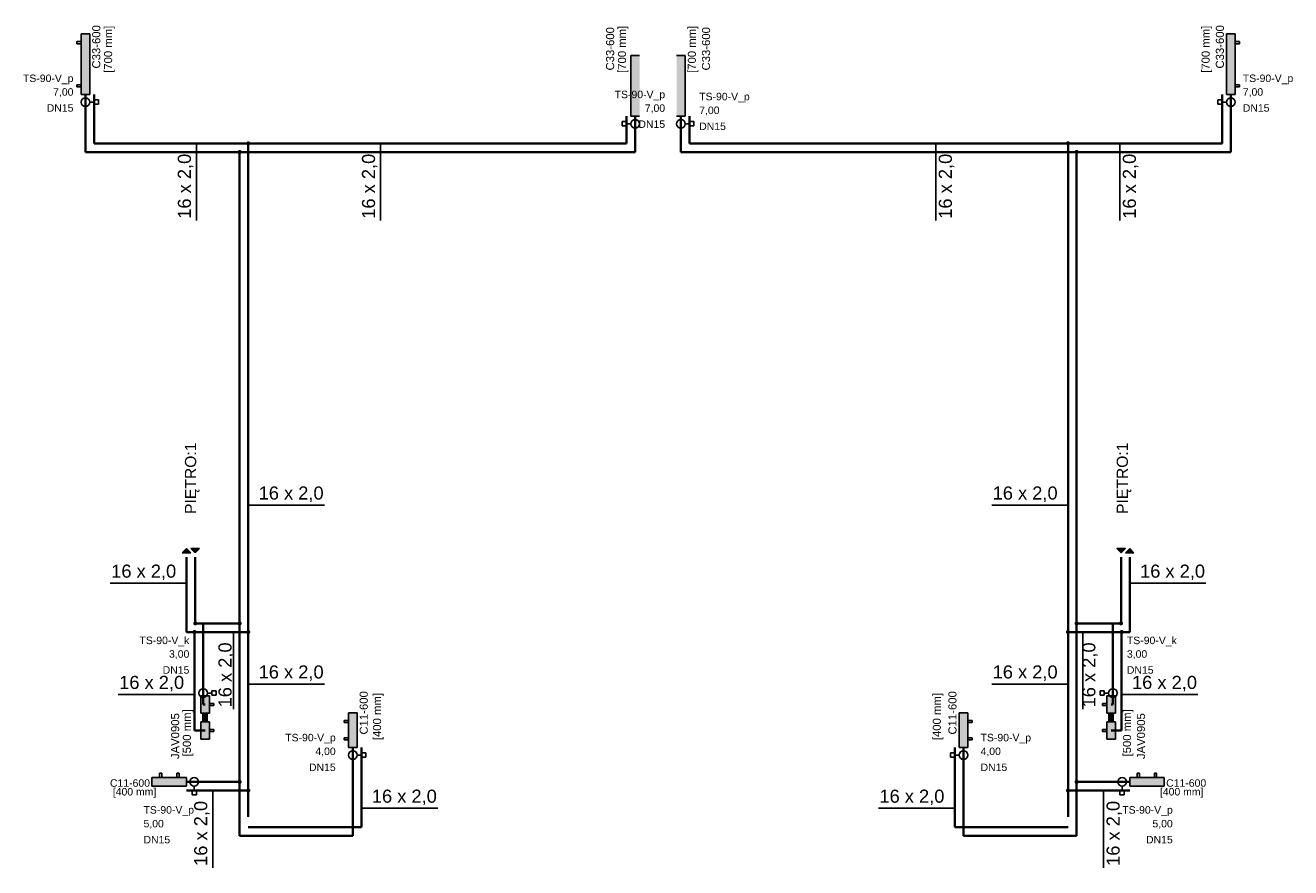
# Model space of a CAD drawing. Extents: x -69355 to 44226, y -75033 to 2252.
# Tile 8 of 9: x -21831 to -20368, y -350 to 624. Entities that reach past the tile are written whole.
import ezdxf
from ezdxf.lldxf.tags import DXFTag

# ---------------------------------------------------------------- set-up
doc = ezdxf.new("R2010")
doc.units = 0
for name, color, linetype in [('IS_Armatura_Therm', 18, 'SOLID'), ('IS_Grafika', 18, 'SOLID'), ('IS_Grzejniki_Plan_rzut', 18, 'SOLID'), ('IS_Opisy_działek_Therm', 18, 'SOLID'), ('IS_Text_Armatury_Therm', 7, 'Continuous'), ('IS_Text_Odbiornikow_Therm', 7, 'Continuous')]:
    doc.layers.add(name, color=color, linetype=linetype)
doc.layers.add('IS_Powrót', color=5, linetype='DASH', lineweight=35)
doc.layers.add('IS_Zasilanie', color=1, linetype='SOLID', lineweight=35)
doc.styles.get("Standard").update_dxf_attribs({"font": 'arial.ttf'})
tags = doc.linetypes.add('DASH', pattern=[15, 10, -5]).pattern_tags.tags
tags[6:7] = [DXFTag(74, 4), DXFTag(75, 0), DXFTag(340, '0'), DXFTag(46, 0.0), DXFTag(50, 0.0), DXFTag(44, 0.0), DXFTag(45, 0.0)]
tags[4:5] = [DXFTag(74, 4), DXFTag(75, 0), DXFTag(340, '0'), DXFTag(46, 0.0), DXFTag(50, 0.0), DXFTag(44, 0.0), DXFTag(45, 0.0)]
tags = doc.linetypes.add('SOLID', pattern=[10, 10, 0]).pattern_tags.tags
tags[6:7] = [DXFTag(74, 4), DXFTag(75, 0), DXFTag(340, '0'), DXFTag(46, 0.0), DXFTag(50, 0.0), DXFTag(44, 0.0), DXFTag(45, 0.0)]
tags[4:5] = [DXFTag(74, 4), DXFTag(75, 0), DXFTag(340, '0'), DXFTag(46, 0.0), DXFTag(50, 0.0), DXFTag(44, 0.0), DXFTag(45, 0.0)]

msp = doc.modelspace()

# ---------------------------------------------------------------- hatches: boundary and pattern name
at = {"layer": 'IS_Grafika'}
for points in [[(-21639.5, 14.1), (-21644.5, 19.1), (-21649.5, 14.1)], [(-21629.5, 19.1), (-21634.5, 14.1), (-21639.5, 19.1)], [(-20569.1, 19.1), (-20564.1, 14.1), (-20559.1, 19.1)], [(-20559.1, 14.1), (-20554.1, 19.1), (-20549.1, 14.1)]]:
    msp.add_hatch(color=256, dxfattribs=at).paths.add_polyline_path(points)
at = {"layer": 'IS_Grzejniki_Plan_rzut'}
for points in [[(-21766.5, 613.9), (-21766.5, 543.9), (-21756.5, 543.9), (-21756.5, 613.9)], [(-20432.1, 613.9), (-20432.1, 543.9), (-20442.1, 543.9), (-20442.1, 613.9)], [(-21120.8, 518.8), (-21120.8, 588.8), (-21130.8, 588.8), (-21130.8, 518.8)], [(-21077.9, 518.8), (-21077.9, 588.8), (-21067.9, 588.8), (-21067.9, 518.8)], [(-21618.1, -151.2), (-21618.1, -171.2), (-21628.1, -171.2), (-21628.1, -151.2)], [(-20580.6, -151.2), (-20580.6, -171.2), (-20570.6, -171.2), (-20570.6, -151.2)], [(-21620.6, -181.2), (-21620.6, -171.2), (-21625.6, -171.2), (-21625.6, -181.2)], [(-21457.3, -170.9), (-21457.3, -210.9), (-21447.3, -210.9), (-21447.3, -170.9)], [(-20741.3, -170.9), (-20741.3, -210.9), (-20751.3, -210.9), (-20751.3, -170.9)], [(-20578.1, -181.2), (-20578.1, -171.2), (-20573.1, -171.2), (-20573.1, -181.2)], [(-21618.1, -201.2), (-21618.1, -181.2), (-21628.1, -181.2), (-21628.1, -201.2)], [(-20580.6, -201.2), (-20580.6, -181.2), (-20570.6, -181.2), (-20570.6, -201.2)], [(-21644.5, -245.6), (-21684.5, -245.6), (-21684.5, -255.6), (-21644.5, -255.6)], [(-20554.1, -245.6), (-20514.1, -245.6), (-20514.1, -255.6), (-20554.1, -255.6)]]:
    msp.add_hatch(color=8, dxfattribs=at).paths.add_polyline_path(points)
at = {"layer": 'IS_Opisy_działek_Therm'}
h = msp.add_hatch(color=5, dxfattribs=at)
edge = h.paths.add_edge_path()
edge.add_arc((-21573.2, 487.4), 2.4, 90, 450)
h = msp.add_hatch(color=5, dxfattribs=at)
edge = h.paths.add_edge_path()
edge.add_arc((-20625.4, 487.4), 2.4, 90, 450, ccw=False)
h = msp.add_hatch(color=5, dxfattribs=at)
edge = h.paths.add_edge_path()
edge.add_arc((-21635.3, -77.4), 2.4, 90, 450)
h = msp.add_hatch(color=5, dxfattribs=at)
edge = h.paths.add_edge_path()
edge.add_arc((-21573.2, -77.4), 2.4, 90, 450)
h = msp.add_hatch(color=5, dxfattribs=at)
edge = h.paths.add_edge_path()
edge.add_arc((-20625.4, -77.4), 2.4, 90, 450, ccw=False)
h = msp.add_hatch(color=5, dxfattribs=at)
edge = h.paths.add_edge_path()
edge.add_arc((-20563.4, -77.4), 2.4, 90, 450, ccw=False)
h = msp.add_hatch(color=5, dxfattribs=at)
edge = h.paths.add_edge_path()
edge.add_arc((-21573.2, -260.6), 2.4, 90, 450)
h = msp.add_hatch(color=5, dxfattribs=at)
edge = h.paths.add_edge_path()
edge.add_arc((-20625.4, -260.6), 2.4, 90, 450, ccw=False)
at = {"layer": 'IS_Zasilanie'}
h = msp.add_hatch(color=256, dxfattribs=at)
edge = h.paths.add_edge_path()
edge.add_arc((-21583.2, 477.4), 2.4, 90, 450)
h = msp.add_hatch(color=256, dxfattribs=at)
edge = h.paths.add_edge_path()
edge.add_arc((-20615.4, 477.4), 2.4, 90, 450, ccw=False)
h = msp.add_hatch(color=256, dxfattribs=at)
edge = h.paths.add_edge_path()
edge.add_arc((-21634.5, -67.4), 2.4, 90, 450)
h = msp.add_hatch(color=256, dxfattribs=at)
edge = h.paths.add_edge_path()
edge.add_arc((-21583.2, -67.4), 2.4, 90, 450)
h = msp.add_hatch(color=256, dxfattribs=at)
edge = h.paths.add_edge_path()
edge.add_arc((-20615.4, -67.4), 2.4, 90, 450, ccw=False)
h = msp.add_hatch(color=256, dxfattribs=at)
edge = h.paths.add_edge_path()
edge.add_arc((-20564.1, -67.4), 2.4, 90, 450, ccw=False)
h = msp.add_hatch(color=256, dxfattribs=at)
edge = h.paths.add_edge_path()
edge.add_arc((-21583.2, -250.6), 2.4, 90, 450)
h = msp.add_hatch(color=256, dxfattribs=at)
edge = h.paths.add_edge_path()
edge.add_arc((-20615.4, -250.6), 2.4, 90, 450, ccw=False)

# ---------------------------------------------------------------- linework, layer by layer
at = {"layer": 'IS_Armatura_Therm', "color": 1}
for p, q in [((-21756.5, 535.1), (-21751.5, 535.1)), ((-21746.5, 537.6), (-21751.5, 537.6)), ((-21751.5, 537.6), (-21751.5, 532.6)), ((-21751.5, 532.6), (-21746.5, 532.6)), ((-21746.5, 532.6), (-21746.5, 537.6)), ((-20452.1, 532.6), (-20452.1, 537.6)), ((-20452.1, 537.6), (-20447.1, 537.6)), ((-20447.1, 532.6), (-20452.1, 532.6)), ((-20447.1, 537.6), (-20447.1, 532.6)), ((-20442.1, 535.1), (-20447.1, 535.1)), ((-21135.8, 512.5), (-21140.8, 512.5)), ((-21140.8, 512.5), (-21140.8, 507.5)), ((-21135.8, 507.5), (-21135.8, 512.5)), ((-21062.9, 512.5), (-21057.9, 512.5)), ((-21062.9, 507.5), (-21062.9, 512.5)), ((-21057.9, 512.5), (-21057.9, 507.5)), ((-21140.8, 507.5), (-21135.8, 507.5)), ((-21130.8, 510), (-21135.8, 510)), ((-21067.9, 510), (-21062.9, 510)), ((-21057.9, 507.5), (-21062.9, 507.5)), ((-21610.3, -145.4), (-21615.3, -145.4)), ((-21615.3, -145.4), (-21615.3, -150.4)), ((-21610.3, -150.4), (-21610.3, -145.4)), ((-20588.4, -150.4), (-20588.4, -145.4)), ((-20588.4, -145.4), (-20583.4, -145.4)), ((-20583.4, -145.4), (-20583.4, -150.4)), ((-21620.3, -147.9), (-21615.3, -147.9)), ((-21615.3, -150.4), (-21610.3, -150.4)), ((-20583.4, -150.4), (-20588.4, -150.4)), ((-20578.4, -147.9), (-20583.4, -147.9)), ((-21437.3, -217.1), (-21442.3, -217.1)), ((-21442.3, -217.1), (-21442.3, -222.1)), ((-21437.3, -222.1), (-21437.3, -217.1)), ((-20761.3, -222.1), (-20761.3, -217.1)), ((-20761.3, -217.1), (-20756.3, -217.1)), ((-20756.3, -217.1), (-20756.3, -222.1)), ((-21447.3, -219.6), (-21442.3, -219.6)), ((-21442.3, -222.1), (-21437.3, -222.1)), ((-20756.3, -222.1), (-20761.3, -222.1)), ((-20751.3, -219.6), (-20756.3, -219.6)), ((-21638.2, -260.6), (-21638.2, -265.6)), ((-21633.2, -260.6), (-21638.2, -260.6)), ((-21635.7, -255.6), (-21635.7, -260.6)), ((-21633.2, -265.6), (-21633.2, -260.6)), ((-20565.4, -265.6), (-20565.4, -260.6)), ((-20565.4, -260.6), (-20560.4, -260.6)), ((-20562.9, -255.6), (-20562.9, -260.6)), ((-20560.4, -260.6), (-20560.4, -265.6)), ((-21638.2, -265.6), (-21633.2, -265.6)), ((-20560.4, -265.6), (-20565.4, -265.6))]:
    msp.add_line(p, q, dxfattribs=at)
for centre in [(-21761.5, 535.1), (-21125.8, 510), (-21625.3, -147.9), (-21452.3, -219.6), (-21635.7, -250.6)]:
    msp.add_ellipse(centre, major_axis=(5, 0), ratio=1, dxfattribs=at)
at = {"layer": 'IS_Armatura_Therm', "color": 1, "extrusion": (0, 0, -1)}
for centre in [(-20437.1, 535.1), (-21072.9, 510), (-20573.4, -147.9), (-20746.3, -219.6), (-20562.9, -250.6)]:
    msp.add_ellipse(centre, major_axis=(-5, 0), ratio=1, dxfattribs=at)
at = {"layer": 'IS_Grafika'}
for p, q in [((-21644.5, 19.1), (-21649.5, 14.1)), ((-21639.5, 14.1), (-21644.5, 19.1)), ((-21634.5, 14.1), (-21639.5, 19.1)), ((-21639.5, 19.1), (-21629.5, 19.1)), ((-21629.5, 19.1), (-21634.5, 14.1)), ((-21629.5, 19.1), (-21629.5, 19.1)), ((-20569.1, 19.1), (-20564.1, 14.1)), ((-20559.1, 19.1), (-20569.1, 19.1)), ((-20569.1, 19.1), (-20569.1, 19.1)), ((-20564.1, 14.1), (-20559.1, 19.1)), ((-20559.1, 14.1), (-20554.1, 19.1)), ((-20554.1, 19.1), (-20549.1, 14.1)), ((-21649.5, 14.1), (-21639.5, 14.1)), ((-21639.5, 14.1), (-21639.5, 14.1)), ((-20549.1, 14.1), (-20559.1, 14.1)), ((-20559.1, 14.1), (-20559.1, 14.1))]:
    msp.add_line(p, q, dxfattribs=at)
at = {"layer": 'IS_Grzejniki_Plan_rzut'}
for p, q in [((-21766.5, 605.1), (-21771.5, 605.1)), ((-21771.5, 605.1), (-21771.5, 602.6)), ((-21771.5, 602.6), (-21766.5, 602.6)), ((-21766.5, 613.9), (-21766.5, 543.9)), ((-21756.5, 613.9), (-21766.5, 613.9)), ((-21766.5, 613.9), (-21766.5, 613.9)), ((-21756.5, 543.9), (-21756.5, 613.9)), ((-20442.1, 543.9), (-20442.1, 613.9)), ((-20442.1, 613.9), (-20432.1, 613.9)), ((-20432.1, 613.9), (-20432.1, 543.9)), ((-20432.1, 613.9), (-20432.1, 613.9)), ((-20432.1, 605.1), (-20427.1, 605.1)), ((-20427.1, 602.6), (-20432.1, 602.6)), ((-20427.1, 605.1), (-20427.1, 602.6)), ((-21120.8, 588.8), (-21130.8, 588.8)), ((-21130.8, 588.8), (-21130.8, 518.8)), ((-21077.9, 588.8), (-21067.9, 588.8)), ((-21067.9, 588.8), (-21067.9, 518.8)), ((-21771.5, 552.6), (-21771.5, 555.1)), ((-21771.5, 555.1), (-21766.5, 555.1)), ((-21766.5, 552.6), (-21771.5, 552.6)), ((-21766.5, 543.9), (-21756.5, 543.9)), ((-20432.1, 543.9), (-20442.1, 543.9)), ((-20427.1, 555.1), (-20432.1, 555.1)), ((-20432.1, 552.6), (-20427.1, 552.6)), ((-20427.1, 552.6), (-20427.1, 555.1)), ((-21130.8, 518.8), (-21120.8, 518.8)), ((-21067.9, 518.8), (-21077.9, 518.8)), ((-21628.1, -171.2), (-21628.1, -151.2)), ((-21628.1, -151.2), (-21618.1, -151.2)), ((-21618.1, -151.2), (-21618.1, -171.2)), ((-21618.1, -151.2), (-21618.1, -151.2)), ((-21618.1, -159.9), (-21613.1, -159.9)), ((-21613.1, -159.9), (-21613.1, -162.4)), ((-20580.6, -159.9), (-20585.6, -159.9)), ((-20585.6, -159.9), (-20585.6, -162.4)), ((-20580.6, -151.2), (-20580.6, -171.2)), ((-20570.6, -151.2), (-20580.6, -151.2)), ((-20580.6, -151.2), (-20580.6, -151.2)), ((-20570.6, -171.2), (-20570.6, -151.2)), ((-21618.1, -171.2), (-21628.1, -171.2)), ((-21620.6, -171.2), (-21625.6, -171.2)), ((-21625.6, -171.2), (-21625.6, -181.2)), ((-21620.6, -181.2), (-21620.6, -171.2)), ((-21613.1, -162.4), (-21618.1, -162.4)), ((-21457.3, -170.9), (-21457.3, -210.9)), ((-21447.3, -170.9), (-21457.3, -170.9)), ((-21457.3, -170.9), (-21457.3, -170.9)), ((-21447.3, -210.9), (-21447.3, -170.9)), ((-20751.3, -210.9), (-20751.3, -170.9)), ((-20751.3, -170.9), (-20741.3, -170.9)), ((-20741.3, -170.9), (-20741.3, -210.9)), ((-20741.3, -170.9), (-20741.3, -170.9)), ((-20585.6, -162.4), (-20580.6, -162.4)), ((-20580.6, -171.2), (-20570.6, -171.2)), ((-20578.1, -181.2), (-20578.1, -171.2)), ((-20578.1, -171.2), (-20573.1, -171.2)), ((-20573.1, -171.2), (-20573.1, -181.2)), ((-21618.1, -181.2), (-21628.1, -181.2)), ((-21628.1, -181.2), (-21628.1, -201.2)), ((-21625.6, -181.2), (-21620.6, -181.2)), ((-21620.6, -181.2), (-21620.6, -181.2)), ((-21618.1, -201.2), (-21618.1, -181.2)), ((-21613.1, -189.9), (-21618.1, -189.9)), ((-21613.1, -192.4), (-21613.1, -189.9)), ((-21457.3, -179.6), (-21462.3, -179.6)), ((-21462.3, -179.6), (-21462.3, -182.1)), ((-21462.3, -182.1), (-21457.3, -182.1)), ((-20741.3, -179.6), (-20736.3, -179.6)), ((-20736.3, -182.1), (-20741.3, -182.1)), ((-20736.3, -179.6), (-20736.3, -182.1)), ((-20585.6, -192.4), (-20585.6, -189.9)), ((-20585.6, -189.9), (-20580.6, -189.9)), ((-20580.6, -201.2), (-20580.6, -181.2)), ((-20580.6, -181.2), (-20570.6, -181.2)), ((-20573.1, -181.2), (-20578.1, -181.2)), ((-20578.1, -181.2), (-20578.1, -181.2)), ((-20570.6, -181.2), (-20570.6, -201.2)), ((-21628.1, -201.2), (-21618.1, -201.2)), ((-21618.1, -192.4), (-21613.1, -192.4)), ((-21618.1, -201.2), (-21618.1, -201.2)), ((-21462.3, -202.1), (-21462.3, -199.6)), ((-21462.3, -199.6), (-21457.3, -199.6)), ((-21457.3, -202.1), (-21462.3, -202.1)), ((-20736.3, -199.6), (-20741.3, -199.6)), ((-20741.3, -202.1), (-20736.3, -202.1)), ((-20736.3, -202.1), (-20736.3, -199.6)), ((-20580.6, -192.4), (-20585.6, -192.4)), ((-20570.6, -201.2), (-20580.6, -201.2)), ((-20580.6, -201.2), (-20580.6, -201.2)), ((-21457.3, -210.9), (-21447.3, -210.9)), ((-20741.3, -210.9), (-20751.3, -210.9)), ((-21644.5, -245.6), (-21684.5, -245.6)), ((-21684.5, -245.6), (-21684.5, -255.6)), ((-21675.7, -245.6), (-21675.7, -240.6)), ((-21675.7, -240.6), (-21673.2, -240.6)), ((-21673.2, -240.6), (-21673.2, -245.6)), ((-21653.2, -240.6), (-21655.7, -240.6)), ((-21655.7, -240.6), (-21655.7, -245.6)), ((-21653.2, -245.6), (-21653.2, -240.6)), ((-21644.5, -255.6), (-21644.5, -245.6)), ((-21644.5, -245.6), (-21644.5, -245.6)), ((-20554.1, -245.6), (-20514.1, -245.6)), ((-20554.1, -255.6), (-20554.1, -245.6)), ((-20554.1, -245.6), (-20554.1, -245.6)), ((-20545.4, -245.6), (-20545.4, -240.6)), ((-20545.4, -240.6), (-20542.9, -240.6)), ((-20542.9, -240.6), (-20542.9, -245.6)), ((-20522.9, -240.6), (-20525.4, -240.6)), ((-20525.4, -240.6), (-20525.4, -245.6)), ((-20522.9, -245.6), (-20522.9, -240.6)), ((-20514.1, -245.6), (-20514.1, -255.6)), ((-21684.5, -255.6), (-21644.5, -255.6)), ((-20514.1, -255.6), (-20554.1, -255.6))]:
    msp.add_line(p, q, dxfattribs=at)
at = {"layer": 'IS_Opisy_działek_Therm'}
for p, q in [((-21633.1, 487.4), (-21633.1, 398.2)), ((-21420.2, 487.4), (-21420.2, 398.2)), ((-20778.4, 487.4), (-20778.4, 398.2)), ((-20565.6, 487.4), (-20565.6, 398.2)), ((-21573.2, 69.3), (-21485, 69.3)), ((-20625.4, 69.3), (-20713.6, 69.3)), ((-21644.5, -21), (-21732.7, -21)), ((-20554.1, -21), (-20465.9, -21)), ((-21590.2, -77.4), (-21590.2, -166.6)), ((-20608.4, -77.4), (-20608.4, -166.6)), ((-21573.2, -137.5), (-21485, -137.5)), ((-20625.4, -137.5), (-20713.6, -137.5)), ((-21635.3, -149.6), (-21723.5, -149.6)), ((-20563.4, -149.6), (-20475.2, -149.6)), ((-21614.2, -260.6), (-21614.2, -349.8)), ((-20584.4, -260.6), (-20584.4, -349.8)), ((-21442.3, -281.1), (-21354.1, -281.1)), ((-20756.3, -281.1), (-20844.5, -281.1))]:
    msp.add_line(p, q, dxfattribs=at)
at = {"layer": 'IS_Powrót'}
for p, q in [((-21751.5, 487.4), (-21751.5, 543.9)), ((-20447.1, 487.4), (-20447.1, 543.9)), ((-21135.8, 487.4), (-21135.8, 518.8)), ((-21062.9, 487.4), (-21062.9, 518.8)), ((-21573.2, 487.4), (-21751.5, 487.4)), ((-21573.2, 487.4), (-21135.8, 487.4)), ((-21573.2, -77.4), (-21573.2, 487.4)), ((-20625.4, 487.4), (-21062.9, 487.4)), ((-20625.4, 487.4), (-20447.1, 487.4)), ((-20625.4, -77.4), (-20625.4, 487.4)), ((-21644.5, 9.1), (-21644.5, -77.4)), ((-20554.1, 9.1), (-20554.1, -77.4)), ((-21644.5, -77.4), (-21573.2, -77.4)), ((-21635.3, -77.4), (-21635.3, -191.2)), ((-21573.2, -77.4), (-21573.2, -272.5)), ((-20625.4, -77.4), (-20625.4, -272.5)), ((-20554.1, -77.4), (-20625.4, -77.4)), ((-20563.4, -77.4), (-20563.4, -191.2)), ((-21635.3, -191.2), (-21623.1, -191.2)), ((-20563.4, -191.2), (-20575.6, -191.2)), ((-21442.3, -303), (-21442.3, -210.9)), ((-20756.3, -303), (-20756.3, -210.9)), ((-21644.5, -260.6), (-21573.2, -260.6)), ((-21573.2, -260.6), (-21573.2, -291)), ((-20554.1, -260.6), (-20625.4, -260.6)), ((-20625.4, -260.6), (-20625.4, -291)), ((-21573.2, -303), (-21442.3, -303)), ((-20625.4, -303), (-20756.3, -303))]:
    msp.add_line(p, q, dxfattribs=at)
at = {"layer": 'IS_Zasilanie'}
for p, q in [((-21761.5, 477.4), (-21761.5, 543.9)), ((-20437.1, 477.4), (-20437.1, 543.9)), ((-21125.8, 477.4), (-21125.8, 518.8)), ((-21072.9, 477.4), (-21072.9, 518.8)), ((-21583.2, 477.4), (-21761.5, 477.4)), ((-21583.2, 477.4), (-21125.8, 477.4)), ((-21583.2, -67.4), (-21583.2, 477.4)), ((-20615.4, 477.4), (-21072.9, 477.4)), ((-20615.4, 477.4), (-20437.1, 477.4)), ((-20615.4, -67.4), (-20615.4, 477.4)), ((-21634.5, 9.1), (-21634.5, -67.4)), ((-20564.1, 9.1), (-20564.1, -67.4)), ((-21634.5, -67.4), (-21583.2, -67.4)), ((-21625.3, -67.4), (-21625.3, -161.2)), ((-21583.2, -67.4), (-21583.2, -262.5)), ((-20615.4, -67.4), (-20615.4, -262.5)), ((-20564.1, -67.4), (-20615.4, -67.4)), ((-20573.4, -67.4), (-20573.4, -161.2)), ((-21625.3, -161.2), (-21623.1, -161.2)), ((-20573.4, -161.2), (-20575.6, -161.2)), ((-21452.3, -313), (-21452.3, -210.9)), ((-20746.3, -313), (-20746.3, -210.9)), ((-21644.5, -250.6), (-21583.2, -250.6)), ((-21583.2, -262.5), (-21583.2, -313)), ((-20554.1, -250.6), (-20615.4, -250.6)), ((-20615.4, -262.5), (-20615.4, -313)), ((-21583.2, -313), (-21452.3, -313)), ((-20615.4, -313), (-20746.3, -313))]:
    msp.add_line(p, q, dxfattribs=at)

# ---------------------------------------------------------------- texts
at = {"layer": 'IS_Grafika', "char_height": 12.96, "rotation": 90}
for insert, attachment_point in [((-21629.5, 59.1), 7), ((-20569.1, 59.1), 1)]:
    msp.add_mtext('\\fArial|b0|i0;PIĘTRO:1', dxfattribs=dict(at, insert=insert, attachment_point=attachment_point))
at = {"layer": 'IS_Opisy_działek_Therm', "char_height": 15.12, "rotation": 90}
for insert, attachment_point in [((-21636.7, 475.4), 9), ((-21423.8, 475.4), 9), ((-20774.8, 475.4), 3), ((-20562, 475.4), 3), ((-21589.7, -89.4), 9), ((-20608.9, -89.4), 3), ((-21617.8, -272.6), 9), ((-20580.8, -272.6), 3)]:
    msp.add_mtext('\\fArial|b0|i0;16 x 2,0', dxfattribs=dict(at, insert=insert, attachment_point=attachment_point))
at = {"layer": 'IS_Opisy_działek_Therm', "char_height": 15.12}
for insert, attachment_point in [((-21561.2, 72.9), 7), ((-20637.4, 72.9), 9), ((-21656.5, -17.4), 9), ((-20542.1, -17.4), 7), ((-21647.3, -146), 9), ((-21561.2, -133.9), 7), ((-20637.4, -133.9), 9), ((-20551.4, -146), 7), ((-21430.3, -277.5), 7), ((-20768.3, -277.5), 9)]:
    msp.add_mtext('\\fArial|b0|i0;16 x 2,0', dxfattribs=dict(at, insert=insert, attachment_point=attachment_point))
at = {"layer": 'IS_Text_Armatury_Therm', "linetype": 'SOLID', "char_height": 8.64}
for s, insert, attachment_point in [('\\fArial|b0|i0;TS-90-V_p', (-21775.3, 555.7), 9), ('\\fArial|b0|i0;TS-90-V_p', (-20423.3, 555.7), 7), ('\\fArial|b0|i0;7,00', (-21775.3, 540.9), 9), ('\\fArial|b0|i0;TS-90-V_p', (-21091.2, 537), 9), ('\\fArial|b0|i0;TS-90-V_p', (-21051.8, 534.6), 7), ('\\fArial|b0|i0;7,00', (-20423.3, 540.9), 7), ('\\fArial|b0|i0;DN15  ', (-21775.3, 523.9), 9), ('\\fArial|b0|i0;7,00', (-21091.2, 522.2), 9), ('\\fArial|b0|i0;7,00', (-21051.8, 519.7), 7), ('\\fArial|b0|i0;DN15  ', (-20423.3, 523.9), 7), ('\\fArial|b0|i0;DN15  ', (-21091.2, 505.2), 9), ('\\fArial|b0|i0;DN15  ', (-21051.8, 502.7), 7), ('\\fArial|b0|i0;TS-90-V_k', (-21641.3, -93.9), 9), ('\\fArial|b0|i0;TS-90-V_k', (-20557.3, -93.9), 7), ('\\fArial|b0|i0;3,00', (-21641.3, -108.7), 9), ('\\fArial|b0|i0;3,00', (-20557.3, -108.7), 7), ('\\fArial|b0|i0;DN15  ', (-21641.3, -125.7), 9), ('\\fArial|b0|i0;DN15  ', (-20557.3, -125.7), 7), ('\\fArial|b0|i0;TS-90-V_p', (-21472.1, -206.3), 9), ('\\fArial|b0|i0;TS-90-V_p', (-20726.5, -206.3), 7), ('\\fArial|b0|i0;4,00', (-21472.1, -221.2), 9), ('\\fArial|b0|i0;4,00', (-20726.5, -221.2), 7), ('\\fArial|b0|i0;DN15  ', (-21472.1, -238.2), 9), ('\\fArial|b0|i0;DN15  ', (-20726.5, -238.2), 7), ('\\fArial|b0|i0;TS-90-V_p', (-21694.3, -289.9), 7), ('\\fArial|b0|i0;TS-90-V_p', (-20504.3, -289.9), 9), ('\\fArial|b0|i0;5,00', (-21694.3, -304.8), 7), ('\\fArial|b0|i0;5,00', (-20504.3, -304.8), 9), ('\\fArial|b0|i0;DN15  ', (-21694.3, -321.8), 7), ('\\fArial|b0|i0;DN15  ', (-20504.3, -321.8), 9)]:
    msp.add_mtext(s, dxfattribs=dict(at, insert=insert, attachment_point=attachment_point))
at = {"layer": 'IS_Text_Odbiornikow_Therm', "linetype": 'SOLID', "char_height": 9.36, "rotation": 90}
for s, insert, attachment_point in [('\\fArial|b0|i0;C33-600', (-21753.6, 573.9), 1), ('\\fArial|b0|i0;[700 mm]', (-21739.9, 623.4), 3), ('\\fArial|b0|i0;C33-600', (-21150, 621.8), 9), ('\\fArial|b0|i0;[700 mm]', (-21133.6, 568.8), 7), ('\\fArial|b0|i0;[700 mm]', (-21065, 568.8), 1), ('\\fArial|b0|i0;C33-600', (-21048.6, 621.8), 3), ('\\fArial|b0|i0;[700 mm]', (-20458.8, 623.4), 9), ('\\fArial|b0|i0;C33-600', (-20445, 573.9), 7), ('\\fArial|b0|i0;C11-600', (-21444.4, -195.9), 1), ('\\fArial|b0|i0;[400 mm]', (-21429, -147.9), 3), ('\\fArial|b0|i0;[400 mm]', (-20769.6, -147.9), 9), ('\\fArial|b0|i0;C11-600', (-20754.2, -195.9), 7), ('\\fArial|b0|i0;JAV0905', (-21652.9, -171.2), 9), ('\\fArial|b0|i0;[500 mm]', (-21636.7, -221.2), 7), ('\\fArial|b0|i0;[500 mm]', (-20561.9, -221.2), 1), ('\\fArial|b0|i0;JAV0905', (-20545.7, -171.2), 3)]:
    msp.add_mtext(s, dxfattribs=dict(at, insert=insert, attachment_point=attachment_point))
at = {"layer": 'IS_Text_Odbiornikow_Therm', "linetype": 'SOLID', "char_height": 8.64}
for s, insert, attachment_point in [('\\fArial|b0|i0;C11-600', (-21733.1, -247.6), 1), ('\\fArial|b0|i0;C11-600', (-20465.6, -247.6), 3), ('\\fArial|b0|i0;[400 mm]', (-21679.5, -257.7), 3), ('\\fArial|b0|i0;[400 mm]', (-20519.1, -257.7), 1)]:
    msp.add_mtext(s, dxfattribs=dict(at, insert=insert, attachment_point=attachment_point))

doc.saveas('drawing.dxf')
